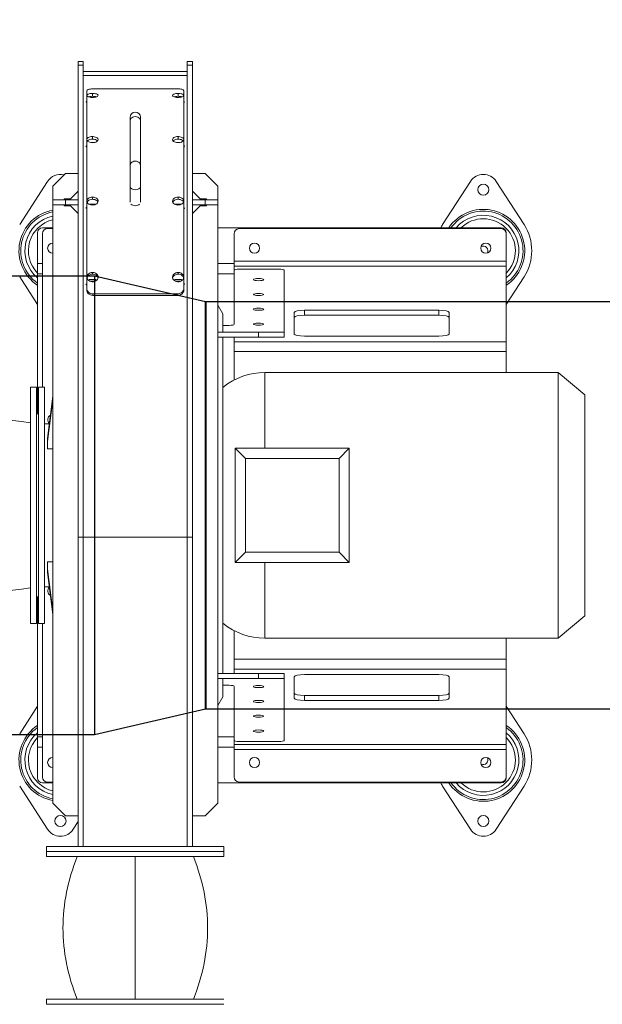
# Model space of a CAD drawing. Header units: millimetres. Extents: x -374129 to 1163271, y -112652 to 695637.
# Tile 106 of 256: x 41869 to 42441, y -32979 to -32013. Entities that reach past the tile are written whole.
import ezdxf
from ezdxf import colors
from ezdxf.entities.mleader import LeaderData, LeaderLine
from ezdxf.math import Vec2, Vec3

# ---------------------------------------------------------------- set-up
doc = ezdxf.new("R2010")
doc.units = ezdxf.units.MM
doc.layers.add('KRT_opisy', color=146, linetype='Continuous')
doc.layers.add('KRT_technologia', color=30, linetype='Continuous')
doc.styles.add('WYMIAR', font='romans.shx', dxfattribs={"width": 0.8})

# ---------------------------------------------------------------- blocks, each defined once
blk = doc.blocks.new('sys napowietrzania')
at = {"layer": 'KRT_technologia', "lineweight": 13}
for p, q in [((42946.4, -736.76, -3070), (42946.4, 34.12, -3070)), ((42951.4, 34.12, -3070), (42946.4, 34.12, -3070)), ((42951.4, 30.36, -3070), (42946.4, 30.36, -3070)), ((42951.4, 34.12, -3070), (42951.4, -736.76, -3070)), ((43053.4, -736.76, -3070), (43053.4, 34.12, -3070)), ((43058.4, 34.12, -3070), (43053.4, 34.12, -3070)), ((43058.4, 30.36, -3070), (43053.4, 30.36, -3070)), ((43058.4, 34.12, -3070), (43058.4, -736.76, -3070)), ((43053.4, 24.12, -3070), (42951.4, 24.12, -3070)), ((43053.4, 20.44, -3070), (42951.4, 20.44, -3070)), ((42954.8, -190.42, -3070), (42954.8, 5.32, -3070)), ((42960.4, -0.1, -3070), (42960.4, 2.72, -3070)), ((43044, 7.25, -3070), (42960.8, 7.25, -3070)), ((43044.4, -0.1, -3070), (43044.4, 2.72, -3070)), ((43050, 5.32, -3070), (43050, -190.42, -3070)), ((42997.4, -104.13, -3070), (42997.4, -20.65, -3070)), ((43007.4, -104.13, -3070), (43007.4, -20.65, -3070)), ((42960.4, -42.17, -3070), (42960.4, -39.63, -3070)), ((43044.4, -42.17, -3070), (43044.4, -39.63, -3070)), ((42933.9, -75.76, -3070), (42921.4, -88.26, -3070)), ((42933.9, -75.76, -3070), (42946.4, -75.76, -3070)), ((43070.9, -75.76, -3070), (43058.4, -75.76, -3070)), ((43083.4, -88.26, -3070), (43070.9, -75.76, -3070)), ((42916.29, -83.64, -3070), (42888.97, -126.04, -3070)), ((43331.29, -83.64, -3070), (43303.97, -126.04, -3070)), ((43383.83, -126.04, -3070), (43356.51, -83.64, -3070)), ((42921.4, -694.26, -3070), (42921.4, -88.26, -3070)), ((42938.9, -100.76, -3070), (42946.4, -93.26, -3070)), ((43058.4, -93.26, -3070), (43065.9, -100.76, -3070)), ((43083.4, -694.26, -3070), (43083.4, -88.26, -3070)), ((42921.4, -101.76, -3070), (42946.4, -101.76, -3070)), ((42938.9, -100.76, -3070), (42932.65, -100.76, -3070)), ((42932.65, -100.76, -3070), (42932.65, -101.76, -3070)), ((42933.9, -101.76, -3070), (42933.9, -106.76, -3070)), ((42957.19, -106.11, -3070), (42957.19, -105.86, -3070)), ((42963.6, -105.86, -3070), (42957.19, -105.86, -3070)), ((42960.4, -101.22, -3070), (42960.4, -99.06, -3070)), ((42963.6, -106.11, -3070), (42963.6, -105.86, -3070)), ((43041.19, -106.11, -3070), (43041.19, -105.86, -3070)), ((43047.6, -105.86, -3070), (43041.19, -105.86, -3070)), ((43044.4, -101.22, -3070), (43044.4, -99.06, -3070)), ((43047.6, -106.11, -3070), (43047.6, -105.86, -3070)), ((43058.4, -101.76, -3070), (43083.4, -101.76, -3070)), ((43065.9, -100.76, -3070), (43072.15, -100.76, -3070)), ((43070.9, -106.76, -3070), (43070.9, -101.76, -3070)), ((43072.15, -100.76, -3070), (43072.15, -101.76, -3070)), ((42946.4, -106.76, -3070), (42921.4, -106.76, -3070)), ((42932.65, -106.76, -3070), (42932.65, -107.76, -3070)), ((42938.9, -107.76, -3070), (42932.65, -107.76, -3070)), ((42946.4, -115.26, -3070), (42938.9, -107.76, -3070)), ((43058.4, -106.76, -3070), (43083.4, -106.76, -3070)), ((43065.9, -107.76, -3070), (43058.4, -115.26, -3070)), ((43072.15, -107.76, -3070), (43065.9, -107.76, -3070)), ((43072.15, -106.76, -3070), (43072.15, -107.76, -3070)), ((42906.4, -134.26, -3070), (42906.4, -311.76, -3070)), ((42921.4, -129.26, -3070), (42911.4, -129.26, -3070)), ((42911.4, -285.76, -3070), (42911.4, -134.76, -3070)), ((42921.4, -129.76, -3070), (42916.4, -129.76, -3070)), ((43361.4, -129.26, -3070), (43083.4, -129.26, -3070)), ((43099.4, -135.04, -3070), (43099.4, -223.98, -3070)), ((43361.4, -130.04, -3070), (43104.4, -130.04, -3070)), ((43321.4, -130.04, -3070), (43321.4, -129.26, -3070)), ((43331.4, -130.04, -3070), (43331.4, -129.26, -3070)), ((43366.4, -134.26, -3070), (43366.4, -271.26, -3070)), ((42911.4, -164.26, -3070), (42906.4, -164.26, -3070)), ((43099.4, -164.26, -3070), (43083.4, -164.26, -3070)), ((43366.4, -161.94, -3070), (43099.4, -161.94, -3070)), ((42960.4, -174.69, -3070), (42960.4, -173.01, -3070)), ((43044.4, -174.69, -3070), (43044.4, -173.01, -3070)), ((43366.4, -166.83, -3070), (43099.4, -166.83, -3070)), ((43143.4, -169.71, -3070), (43104.4, -169.71, -3070)), ((43148.4, -236.76, -3070), (43148.4, -170.75, -3070)), ((42888.97, -177.49, -3070), (42906.4, -204.54, -3070)), ((42911.4, -174.26, -3070), (42906.4, -174.26, -3070)), ((42957.19, -181.39, -3070), (42957.19, -180.04, -3070)), ((42963.6, -180.04, -3070), (42957.19, -180.04, -3070)), ((42957.79, -181.7, -3070), (42963, -181.7, -3070)), ((42963.6, -181.39, -3070), (42963.6, -180.04, -3070)), ((43041.19, -181.39, -3070), (43041.19, -180.04, -3070)), ((43047.6, -180.04, -3070), (43041.19, -180.04, -3070)), ((43041.79, -181.7, -3070), (43047, -181.7, -3070)), ((43047.6, -181.39, -3070), (43047.6, -180.04, -3070)), ((43083.4, -174.26, -3070), (43099.4, -174.26, -3070)), ((43366.4, -204.54, -3070), (43383.83, -177.49, -3070)), ((42960.8, -194, -3070), (42960.8, -195.54, -3070)), ((42960.8, -194, -3070), (43044, -194, -3070)), ((42960.8, -195.54, -3070), (43044, -195.54, -3070)), ((43044, -195.54, -3070), (43044, -194, -3070)), ((43088.4, -213.86, -3070), (43083.4, -205.2, -3070)), ((43158.4, -212.3, -3070), (43158.4, -233.51, -3070)), ((43168.4, -215.11, -3070), (43168.4, -210.22, -3070)), ((43300.3, -210.22, -3070), (43168.4, -210.22, -3070)), ((43300.3, -215.11, -3070), (43300.3, -210.22, -3070)), ((43310.3, -233.51, -3070), (43310.3, -212.3, -3070)), ((43088.4, -213.86, -3070), (43088.4, -231.76, -3070)), ((43168.4, -215.11, -3070), (43300.3, -215.11, -3070)), ((43083.4, -231.76, -3070), (43148.4, -231.76, -3070)), ((43094.4, -225.02, -3070), (43088.4, -225.02, -3070)), ((43088.4, -231.63, -3070), (43148.4, -231.63, -3070)), ((43123.4, -236.76, -3070), (43123.4, -231.76, -3070)), ((43083.4, -236.76, -3070), (43148.4, -236.76, -3070)), ((43088.4, -236.76, -3070), (43088.4, -566.76, -3070)), ((43099.4, -236.76, -3070), (43099.4, -278.7, -3070)), ((43099.4, -241.04, -3070), (43366.4, -241.04, -3070)), ((43168.4, -235.59, -3070), (43300.3, -235.59, -3070)), ((43099.4, -250.82, -3070), (43366.4, -250.82, -3070)), ((43129.65, -345.76, -3070), (43129.65, -271.26, -3070)), ((43129.65, -271.26, -3070), (43417.3, -271.26, -3070)), ((43417.3, -271.26, -3070), (43417.3, -532.26, -3070)), ((43443.4, -293.16, -3070), (43417.3, -271.26, -3070)), ((42899.4, -285.76, -3070), (42899.4, -517.76, -3070)), ((42905.4, -285.76, -3070), (42899.4, -285.76, -3070)), ((42905.4, -517.76, -3070), (42905.4, -285.76, -3070)), ((42907.4, -285.76, -3070), (42907.4, -517.76, -3070)), ((42913.4, -285.76, -3070), (42907.4, -285.76, -3070)), ((42913.4, -517.76, -3070), (42913.4, -285.76, -3070)), ((42921.4, -294.52, -3070), (42916.4, -335.65, -3070)), ((42916.4, -339.19, -3070), (42921.4, -298.06, -3070)), ((43443.4, -293.16, -3070), (43443.4, -510.36, -3070)), ((42907.4, -311.76, -3070), (42905.4, -311.76, -3070)), ((42918.09, -321.76, -3070), (42913.4, -321.76, -3070)), ((42916.4, -346.26, -3070), (42916.4, -335.65, -3070)), ((42921.4, -346.26, -3070), (42916.4, -346.26, -3070)), ((43100.4, -457.76, -3070), (43100.4, -345.76, -3070)), ((43100.4, -345.76, -3070), (43110.4, -355.76, -3070)), ((43212.4, -345.76, -3070), (43100.4, -345.76, -3070)), ((43202.4, -355.76, -3070), (43212.4, -345.76, -3070)), ((43212.4, -345.76, -3070), (43212.4, -457.76, -3070)), ((43110.4, -355.76, -3070), (43110.4, -447.76, -3070)), ((43202.4, -355.76, -3070), (43110.4, -355.76, -3070)), ((43202.4, -447.76, -3070), (43202.4, -355.76, -3070)), ((43058.4, -433.1, -3070), (42946.4, -433.1, -3070)), ((43110.4, -447.76, -3070), (43100.4, -457.76, -3070)), ((43202.4, -447.76, -3070), (43110.4, -447.76, -3070)), ((43212.4, -457.76, -3070), (43202.4, -447.76, -3070)), ((42916.4, -457.27, -3070), (42921.4, -457.27, -3070)), ((42916.4, -467.88, -3070), (42916.4, -457.27, -3070)), ((43212.4, -457.76, -3070), (43100.4, -457.76, -3070)), ((43129.65, -532.26, -3070), (43129.65, -457.76, -3070)), ((42921.4, -505.47, -3070), (42916.4, -464.34, -3070)), ((42916.4, -467.88, -3070), (42921.4, -509.01, -3070)), ((42918.09, -481.76, -3070), (42913.4, -481.76, -3070)), ((42907.4, -491.76, -3070), (42905.4, -491.76, -3070)), ((42906.4, -491.76, -3070), (42906.4, -669.26, -3070)), ((43443.4, -510.36, -3070), (43417.3, -532.26, -3070)), ((42905.4, -517.76, -3070), (42899.4, -517.76, -3070)), ((42913.4, -517.76, -3070), (42907.4, -517.76, -3070)), ((42911.4, -668.76, -3070), (42911.4, -517.76, -3070)), ((43099.4, -566.76, -3070), (43099.4, -524.83, -3070)), ((43129.65, -532.26, -3070), (43417.3, -532.26, -3070)), ((43366.4, -669.26, -3070), (43366.4, -532.26, -3070)), ((43099.4, -552.71, -3070), (43366.4, -552.71, -3070)), ((43083.4, -566.76, -3070), (43148.4, -566.76, -3070)), ((43099.4, -562.49, -3070), (43366.4, -562.49, -3070)), ((43123.4, -571.76, -3070), (43123.4, -566.76, -3070)), ((43148.4, -632.78, -3070), (43148.4, -566.76, -3070)), ((43158.4, -591.23, -3070), (43158.4, -570.02, -3070)), ((43168.4, -567.94, -3070), (43300.3, -567.94, -3070)), ((43310.3, -570.02, -3070), (43310.3, -591.23, -3070)), ((43148.4, -571.76, -3070), (43083.4, -571.76, -3070)), ((43088.4, -571.76, -3070), (43088.4, -589.66, -3070)), ((43148.4, -571.87, -3070), (43088.4, -571.87, -3070)), ((43088.4, -578.51, -3070), (43094.4, -578.51, -3070)), ((43099.4, -668.49, -3070), (43099.4, -579.55, -3070)), ((43083.4, -598.32, -3070), (43088.4, -589.66, -3070)), ((43168.4, -588.42, -3070), (43300.3, -588.42, -3070)), ((43168.4, -588.42, -3070), (43168.4, -593.31, -3070)), ((43300.3, -588.42, -3070), (43300.3, -593.31, -3070)), ((42906.4, -598.99, -3070), (42888.97, -626.04, -3070)), ((43300.3, -593.31, -3070), (43168.4, -593.31, -3070)), ((43383.83, -626.04, -3070), (43366.4, -598.99, -3070)), ((42906.4, -629.26, -3070), (42911.4, -629.26, -3070)), ((43099.4, -629.26, -3070), (43083.4, -629.26, -3070)), ((43366.4, -636.7, -3070), (43099.4, -636.7, -3070)), ((43104.4, -633.81, -3070), (43143.4, -633.81, -3070)), ((42906.4, -639.26, -3070), (42911.4, -639.26, -3070)), ((43083.4, -639.26, -3070), (43099.4, -639.26, -3070)), ((43366.4, -641.59, -3070), (43099.4, -641.59, -3070)), ((42911.4, -674.26, -3070), (42921.4, -674.26, -3070)), ((42921.4, -673.76, -3070), (42916.4, -673.76, -3070)), ((43083.4, -674.26, -3070), (43361.4, -674.26, -3070)), ((43361.4, -673.49, -3070), (43104.4, -673.49, -3070)), ((43321.4, -674.26, -3070), (43321.4, -673.49, -3070)), ((43331.4, -674.26, -3070), (43331.4, -673.49, -3070)), ((42888.97, -677.49, -3070), (42916.29, -719.89, -3070)), ((43303.97, -677.49, -3070), (43331.29, -719.89, -3070)), ((43356.51, -719.89, -3070), (43383.83, -677.49, -3070)), ((42921.4, -694.26, -3070), (42933.9, -706.76, -3070)), ((43070.9, -706.76, -3070), (43083.4, -694.26, -3070)), ((42933.9, -706.76, -3070), (42946.4, -706.76, -3070)), ((42941.51, -719.89, -3070), (42946.4, -712.3, -3070)), ((43058.4, -706.76, -3070), (43070.9, -706.76, -3070)), ((42915.4, -736.76, -3070), (42915.4, -746.76, -3070)), ((43089.4, -736.76, -3070), (42915.4, -736.76, -3070)), ((43089.4, -741.76, -3070), (42915.4, -741.76, -3070)), ((43089.4, -736.76, -3070), (43089.4, -746.76, -3070)), ((43089.4, -746.76, -3070), (42915.4, -746.76, -3070)), ((43002.4, -746.76, -3070), (43002.4, -886.76, -3070)), ((42915.4, -891.76, -3070), (42915.4, -886.76, -3070)), ((43089.4, -886.76, -3070), (42915.4, -886.76, -3070)), ((43089.4, -891.76, -3070), (42915.4, -891.76, -3070))]:
    blk.add_line(p, q, dxfattribs=at)
at = {"layer": 'KRT_technologia', "linetype": 'ByBlock', "lineweight": -2}
for p, q in [((42962.37, -176.76, 904.27), (42782.37, -176.76, 904.27)), ((43071.37, -201.76, 904.27), (42962.37, -176.76, 904.27)), ((48577.61, -201.76, 904.27), (43071.62, -201.76, 904.27)), ((42962.37, -626.76, 904.27), (43071.37, -601.76, 904.27)), ((43071.62, -601.76, 904.27), (48577.61, -601.76, 904.27)), ((42782.37, -626.76, 904.27), (42962.37, -626.76, 904.27))]:
    blk.add_line(p, q, dxfattribs=at)
at = {"layer": 'KRT_technologia', "linetype": 'Continuous', "lineweight": -2}
for p, q in [((42962.37, -176.76, 904.27), (42962.37, -626.76, 904.27)), ((43071.37, -601.76, 904.27), (43071.37, -201.76, 904.27)), ((43071.62, -201.76, 904.27), (43071.62, -601.76, 904.27))]:
    blk.add_line(p, q, dxfattribs=at)
at = {"layer": 'KRT_technologia', "lineweight": 13}
for centre, radius in [((43343.9, -91.76, -3070), 5.5), ((43119.4, -149.26, -3070), 5), ((43346.4, -149.26, -3070), 5), ((43119.4, -654.26, -3070), 5), ((43346.4, -654.26, -3070), 5), ((42928.9, -711.76, -3070), 5.5), ((43343.9, -711.76, -3070), 5.5)]:
    blk.add_circle(centre, radius, dxfattribs=at)
for centre, radius, start, end in [((43002.4, -20.65, -3070), 5, 0, 180), ((42928.9, -91.76, -3070), 15, 76.2347, 147.20283), ((43343.9, -91.76, -3070), 15, 32.79717, 147.20283), ((42928.9, -151.76, -3070), 40.65, 100.63085, 236.39656), ((42928.9, -151.76, -3070), 38.92, 101.1098, 234.68512), ((42928.9, -151.76, -3070), 40.65, 64.50359, 65.07879), ((43343.9, -151.76, -3070), 40.65, 303.60344, 146.39656), ((43343.9, -151.76, -3070), 38.92, 305.31488, 144.68512), ((42928.9, -151.76, -3070), 34.88, 102.41644, 229.83083), ((42928.9, -151.76, -3070), 31.42, 103.81121, 224.26079), ((43343.9, -151.76, -3070), 34.88, 310.16917, 139.83083), ((43343.9, -151.76, -3070), 31.42, 315.73921, 134.26079), ((42911.4, -134.26, -3070), 5, 90, 180), ((42916.4, -134.76, -3070), 5, 90, 180), ((43104.4, -135.04, -3070), 5, 90, 180), ((43343.9, -151.76, -3070), 47.5, 147.20283, 151.72629), ((43361.4, -134.26, -3070), 5, 0, 90), ((43361.4, -135.04, -3070), 5, 0, 90), ((43343.9, -151.76, -3070), 47.5, 327.20283, 32.79717), ((42921.4, -149.26, -3070), 5, 90, 270), ((43343.9, -151.76, -3070), 4.5, 329.09669, 120.90331), ((43129.65, -336.51, -3070), 65.25, 90, 129.21143), ((42830.4, -794.36, -3070), 478.6, 81.71075, 98.28925), ((42921.4, -317.6, -3070), 5, 116.91701, 229.22062), ((42830.4, -9.16, -3070), 478.6, 261.71075, 278.28925), ((42921.4, -485.93, -3070), 5, 130.77938, 243.08299), ((43129.65, -467.01, -3070), 65.25, 230.78857, 270), ((42928.9, -651.76, -3070), 40.65, 123.60344, 259.36915), ((43343.9, -651.76, -3070), 40.65, 213.60344, 56.39656), ((42928.9, -651.76, -3070), 38.92, 125.31488, 258.8902), ((42928.9, -651.76, -3070), 34.88, 130.16917, 257.58356), ((43343.9, -651.76, -3070), 38.92, 215.31488, 54.68512), ((43343.9, -651.76, -3070), 34.88, 220.16917, 49.83083), ((43343.9, -651.76, -3070), 47.5, 327.20283, 32.79717), ((42928.9, -651.76, -3070), 31.42, 135.73921, 256.18879), ((43343.9, -651.76, -3070), 31.42, 225.73921, 44.26079), ((42921.4, -654.26, -3070), 5, 90, 270), ((43343.9, -651.76, -3070), 4.5, 239.09669, 30.90331), ((42911.4, -669.26, -3070), 5, 180, 270), ((42916.4, -668.76, -3070), 5, 180, 270), ((43104.4, -668.49, -3070), 5, 180, 270), ((43343.9, -651.76, -3070), 47.5, 208.27371, 212.79717), ((43361.4, -668.49, -3070), 5, 270, 0), ((43361.4, -669.26, -3070), 5, 270, 0), ((42928.9, -711.76, -3070), 15, 212.79717, 327.20283), ((43343.9, -711.76, -3070), 15, 212.79717, 327.20283)]:
    blk.add_arc(centre, radius, start, end, dxfattribs=at)
at = {"layer": 'KRT_technologia', "lineweight": 13, "extrusion": (0, 0, -1)}
for centre, major_axis, ratio, start_param, end_param in [((43002.4, -23.93, -3070), (-5, 0), 0.780902, 0, 3.141593), ((43002.4, -67.66, -3070), (-5, 0), 0.780902, 0, 3.141593), ((43002.4, -88.74, -3070), (-5, 0), 0.624654, 3.141593, 6.283185), ((43002.4, -104.36, -3070), (5, 0), 0.624654, 0.551843, 2.589749), ((43104.4, -170.75, -3070), (-5, 0), 0.207912, 0, 1.570796), ((43143.4, -170.75, -3070), (5, 0), 0.207912, 4.712389, 6.283185), ((43168.4, -212.3, -3070), (-10, 0), 0.207912, 0, 1.570796), ((43300.3, -212.3, -3070), (10, 0), 0.207912, 4.712389, 6.283185), ((43168.4, -217.19, -3070), (-10, 0), 0.207912, 0, 1.570796), ((43300.3, -217.19, -3070), (10, 0), 0.207912, 4.712389, 6.283185), ((43094.4, -223.98, -3070), (5, 0), 0.207912, 0, 1.570796), ((43168.4, -233.51, -3070), (-10, 0), 0.207912, 4.712389, 6.283185), ((43300.3, -233.51, -3070), (10, 0), 0.207912, 0, 1.570796), ((43168.4, -570.02, -3070), (-10, 0), 0.207912, 0, 1.570796), ((43300.3, -570.02, -3070), (10, 0), 0.207912, 4.712389, 6.283185), ((43094.4, -579.55, -3070), (5, 0), 0.207912, 4.712389, 6.283185), ((43168.4, -586.34, -3070), (-10, 0), 0.207912, 4.712389, 6.283185), ((43300.3, -586.34, -3070), (10, 0), 0.207912, 0, 1.570796), ((43168.4, -591.23, -3070), (-10, 0), 0.207912, 4.712389, 6.283185), ((43300.3, -591.23, -3070), (10, 0), 0.207912, 0, 1.570796), ((43104.4, -632.78, -3070), (-5, 0), 0.207912, 4.712389, 6.283185), ((43143.4, -632.78, -3070), (5, 0), 0.207912, 0, 1.570796)]:
    blk.add_ellipse(centre, major_axis=major_axis, ratio=ratio, start_param=start_param, end_param=end_param, dxfattribs=at)
for centre in [(43123.4, -180.11, -3070), (43123.4, -194.66, -3070), (43123.4, -209.22, -3070), (43123.4, -223.77, -3070), (43123.4, -579.76, -3070), (43123.4, -594.31, -3070), (43123.4, -608.87, -3070), (43123.4, -623.42, -3070)]:
    blk.add_ellipse(centre, major_axis=(5, 0), ratio=0.207912, dxfattribs=at)
at = {"layer": 'KRT_technologia', "lineweight": 13}
for points, knots in [([(42960.4, 2.72, -3070), (42958.78, 2.72, -3070), (42957.18, 2.46, -3070), (42956.15, 2.02, -3070), (42955.13, 1.59, -3070), (42954.69, 0.99, -3070), (42955, 0.42, -3070), (42955.3, -0.14, -3070), (42956.32, -0.66, -3070), (42957.73, -0.94, -3070), (42959.19, -1.24, -3070), (42961.03, -1.27, -3070), (42962.56, -1.03, -3070), (42964.04, -0.8, -3070), (42965.22, -0.32, -3070), (42965.67, 0.23, -3070), (42966.13, 0.78, -3070), (42965.87, 1.4, -3070), (42964.98, 1.86, -3070), (42964.1, 2.33, -3070), (42962.61, 2.64, -3070), (42961.02, 2.7, -3070), (42960.81, 2.71, -3070), (42960.61, 2.72, -3070), (42960.4, 2.72, -3070)], [-3.141593, -3.141593, -3.141593, -3.141593, -2.260331, -2.260331, -2.260331, -1.38211, -1.38211, -1.38211, -0.507427, -0.507427, -0.507427, 0.404828, 0.404828, 0.404828, 1.28311, 1.28311, 1.28311, 2.155969, 2.155969, 2.155969, 3.028509, 3.028509, 3.028509, 3.141593, 3.141593, 3.141593, 3.141593]), ([(42960.8, 7.25, -3070), (42959.07, 7.25, -3070), (42957.36, 7, -3070), (42956.24, 6.58, -3070), (42955.32, 6.24, -3070), (42954.8, 5.78, -3070), (42954.8, 5.32, -3070)], [-0.785398, -0.785398, -0.785398, -0.785398, 0.076895, 0.076895, 0.076895, 0.785398, 0.785398, 0.785398, 0.785398]), ([(43044.4, 2.72, -3070), (43042.78, 2.72, -3070), (43041.18, 2.46, -3070), (43040.15, 2.02, -3070), (43039.13, 1.59, -3070), (43038.69, 0.99, -3070), (43039, 0.42, -3070), (43039.3, -0.14, -3070), (43040.32, -0.66, -3070), (43041.73, -0.94, -3070), (43043.19, -1.24, -3070), (43045.03, -1.27, -3070), (43046.56, -1.03, -3070), (43048.04, -0.8, -3070), (43049.22, -0.32, -3070), (43049.67, 0.23, -3070), (43050.13, 0.78, -3070), (43049.87, 1.4, -3070), (43048.98, 1.86, -3070), (43048.1, 2.33, -3070), (43046.61, 2.64, -3070), (43045.02, 2.7, -3070), (43044.81, 2.71, -3070), (43044.61, 2.72, -3070), (43044.4, 2.72, -3070)], [-3.141593, -3.141593, -3.141593, -3.141593, -2.260331, -2.260331, -2.260331, -1.38211, -1.38211, -1.38211, -0.507427, -0.507427, -0.507427, 0.404828, 0.404828, 0.404828, 1.28311, 1.28311, 1.28311, 2.155969, 2.155969, 2.155969, 3.028509, 3.028509, 3.028509, 3.141593, 3.141593, 3.141593, 3.141593]), ([(43050, 5.32, -3070), (43050, 5.88, -3070), (43049.21, 6.43, -3070), (43047.9, 6.79, -3070), (43046.83, 7.09, -3070), (43045.42, 7.25, -3070), (43044, 7.25, -3070)], [-0.785398, -0.785398, -0.785398, -0.785398, 0.076895, 0.076895, 0.076895, 0.785398, 0.785398, 0.785398, 0.785398]), ([(42956.58, -0.63, -3070), (42956.93, -0.52, -3070), (42957.31, -0.42, -3070), (42957.73, -0.34, -3070), (42958.54, -0.19, -3070), (42959.47, -0.1, -3070), (42960.4, -0.1, -3070)], [2.3741566, 2.3741566, 2.3741566, 2.3741566, 2.635552, 2.635552, 2.635552, 3.1415927, 3.1415927, 3.1415927, 3.1415927]), ([(42960.4, -0.1, -3070), (42961.14, -0.1, -3070), (42961.89, -0.16, -3070), (42962.57, -0.26, -3070), (42963.18, -0.35, -3070), (42963.74, -0.48, -3070), (42964.21, -0.64, -3070)], [3.1415927, 3.1415927, 3.1415927, 3.1415927, 3.5474603, 3.5474603, 3.5474603, 3.9090287, 3.9090287, 3.9090287, 3.9090287]), ([(43040.58, -0.63, -3070), (43040.93, -0.52, -3070), (43041.31, -0.42, -3070), (43041.73, -0.34, -3070), (43042.54, -0.19, -3070), (43043.47, -0.1, -3070), (43044.4, -0.1, -3070)], [2.3741566, 2.3741566, 2.3741566, 2.3741566, 2.635552, 2.635552, 2.635552, 3.1415927, 3.1415927, 3.1415927, 3.1415927]), ([(43044.4, -0.1, -3070), (43045.14, -0.1, -3070), (43045.89, -0.16, -3070), (43046.57, -0.26, -3070), (43047.18, -0.35, -3070), (43047.74, -0.48, -3070), (43048.21, -0.64, -3070)], [3.1415927, 3.1415927, 3.1415927, 3.1415927, 3.5474603, 3.5474603, 3.5474603, 3.9090287, 3.9090287, 3.9090287, 3.9090287]), ([(42960.4, -39.63, -3070), (42958.78, -39.63, -3070), (42957.18, -40.03, -3070), (42956.15, -40.7, -3070), (42955.13, -41.36, -3070), (42954.69, -42.29, -3070), (42955, -43.15, -3070), (42955.3, -44.01, -3070), (42956.32, -44.79, -3070), (42957.73, -45.22, -3070), (42959.19, -45.67, -3070), (42961.03, -45.72, -3070), (42962.56, -45.36, -3070), (42964.04, -45.01, -3070), (42965.22, -44.28, -3070), (42965.67, -43.44, -3070), (42966.13, -42.6, -3070), (42965.87, -41.66, -3070), (42964.98, -40.94, -3070), (42964.1, -40.23, -3070), (42962.61, -39.74, -3070), (42961.02, -39.64, -3070), (42960.81, -39.63, -3070), (42960.61, -39.63, -3070), (42960.4, -39.63, -3070)], [-3.141593, -3.141593, -3.141593, -3.141593, -2.260331, -2.260331, -2.260331, -1.38211, -1.38211, -1.38211, -0.507427, -0.507427, -0.507427, 0.404828, 0.404828, 0.404828, 1.28311, 1.28311, 1.28311, 2.155969, 2.155969, 2.155969, 3.028509, 3.028509, 3.028509, 3.141593, 3.141593, 3.141593, 3.141593]), ([(42955.42, -43.86, -3070), (42955.91, -43.3, -3070), (42956.73, -42.83, -3070), (42957.73, -42.54, -3070), (42958.54, -42.3, -3070), (42959.47, -42.17, -3070), (42960.4, -42.17, -3070)], [2.008592, 2.008592, 2.008592, 2.008592, 2.635552, 2.635552, 2.635552, 3.141593, 3.141593, 3.141593, 3.141593]), ([(42960.4, -42.17, -3070), (42961.14, -42.17, -3070), (42961.89, -42.25, -3070), (42962.57, -42.41, -3070), (42963.79, -42.69, -3070), (42964.81, -43.21, -3070), (42965.38, -43.86, -3070)], [3.141593, 3.141593, 3.141593, 3.141593, 3.54746, 3.54746, 3.54746, 4.274593, 4.274593, 4.274593, 4.274593]), ([(43044.4, -39.63, -3070), (43042.78, -39.63, -3070), (43041.18, -40.03, -3070), (43040.15, -40.7, -3070), (43039.13, -41.36, -3070), (43038.69, -42.29, -3070), (43039, -43.15, -3070), (43039.3, -44.01, -3070), (43040.32, -44.79, -3070), (43041.73, -45.22, -3070), (43043.19, -45.67, -3070), (43045.03, -45.72, -3070), (43046.56, -45.36, -3070), (43048.04, -45.01, -3070), (43049.22, -44.28, -3070), (43049.67, -43.44, -3070), (43050.13, -42.6, -3070), (43049.87, -41.66, -3070), (43048.98, -40.94, -3070), (43048.1, -40.23, -3070), (43046.61, -39.74, -3070), (43045.02, -39.64, -3070), (43044.81, -39.63, -3070), (43044.61, -39.63, -3070), (43044.4, -39.63, -3070)], [-3.141593, -3.141593, -3.141593, -3.141593, -2.260331, -2.260331, -2.260331, -1.38211, -1.38211, -1.38211, -0.507427, -0.507427, -0.507427, 0.404828, 0.404828, 0.404828, 1.28311, 1.28311, 1.28311, 2.155969, 2.155969, 2.155969, 3.028509, 3.028509, 3.028509, 3.141593, 3.141593, 3.141593, 3.141593]), ([(43039.42, -43.86, -3070), (43039.91, -43.3, -3070), (43040.73, -42.83, -3070), (43041.73, -42.54, -3070), (43042.54, -42.3, -3070), (43043.47, -42.17, -3070), (43044.4, -42.17, -3070)], [2.008592, 2.008592, 2.008592, 2.008592, 2.635552, 2.635552, 2.635552, 3.141593, 3.141593, 3.141593, 3.141593]), ([(43044.4, -42.17, -3070), (43045.14, -42.17, -3070), (43045.89, -42.25, -3070), (43046.57, -42.41, -3070), (43047.79, -42.69, -3070), (43048.81, -43.21, -3070), (43049.38, -43.86, -3070)], [3.141593, 3.141593, 3.141593, 3.141593, 3.54746, 3.54746, 3.54746, 4.274593, 4.274593, 4.274593, 4.274593]), ([(42960.4, -99.06, -3070), (42958.78, -99.06, -3070), (42957.18, -99.59, -3070), (42956.15, -100.47, -3070), (42955.13, -101.34, -3070), (42954.69, -102.54, -3070), (42955, -103.66, -3070), (42955.3, -104.78, -3070), (42956.32, -105.79, -3070), (42957.73, -106.35, -3070), (42959.19, -106.93, -3070), (42961.03, -107, -3070), (42962.56, -106.53, -3070), (42964.04, -106.07, -3070), (42965.22, -105.13, -3070), (42965.67, -104.04, -3070), (42966.13, -102.95, -3070), (42965.87, -101.73, -3070), (42964.98, -100.79, -3070), (42964.1, -99.85, -3070), (42962.61, -99.21, -3070), (42961.02, -99.09, -3070), (42960.81, -99.07, -3070), (42960.61, -99.06, -3070), (42960.4, -99.06, -3070)], [-3.141593, -3.141593, -3.141593, -3.141593, -2.260331, -2.260331, -2.260331, -1.38211, -1.38211, -1.38211, -0.507427, -0.507427, -0.507427, 0.404828, 0.404828, 0.404828, 1.28311, 1.28311, 1.28311, 2.155969, 2.155969, 2.155969, 3.028509, 3.028509, 3.028509, 3.141593, 3.141593, 3.141593, 3.141593]), ([(42955.11, -104, -3070), (42955.51, -103.04, -3070), (42956.47, -102.19, -3070), (42957.73, -101.7, -3070), (42958.54, -101.39, -3070), (42959.47, -101.22, -3070), (42960.4, -101.22, -3070)], [1.849624, 1.849624, 1.849624, 1.849624, 2.635552, 2.635552, 2.635552, 3.141593, 3.141593, 3.141593, 3.141593]), ([(42960.4, -101.22, -3070), (42961.14, -101.22, -3070), (42961.89, -101.33, -3070), (42962.57, -101.53, -3070), (42964.05, -101.98, -3070), (42965.22, -102.89, -3070), (42965.67, -103.98, -3070), (42965.68, -103.98, -3070), (42965.68, -103.99, -3070), (42965.69, -104, -3070)], [3.141593, 3.141593, 3.141593, 3.141593, 3.54746, 3.54746, 3.54746, 4.426043, 4.426043, 4.426043, 4.433561, 4.433561, 4.433561, 4.433561]), ([(43044.4, -99.06, -3070), (43042.78, -99.06, -3070), (43041.18, -99.59, -3070), (43040.15, -100.47, -3070), (43039.13, -101.34, -3070), (43038.69, -102.54, -3070), (43039, -103.66, -3070), (43039.3, -104.78, -3070), (43040.32, -105.79, -3070), (43041.73, -106.35, -3070), (43043.19, -106.93, -3070), (43045.03, -107, -3070), (43046.56, -106.53, -3070), (43048.04, -106.07, -3070), (43049.22, -105.13, -3070), (43049.67, -104.04, -3070), (43050.13, -102.95, -3070), (43049.87, -101.73, -3070), (43048.98, -100.79, -3070), (43048.1, -99.85, -3070), (43046.61, -99.21, -3070), (43045.02, -99.09, -3070), (43044.81, -99.07, -3070), (43044.61, -99.06, -3070), (43044.4, -99.06, -3070)], [-3.141593, -3.141593, -3.141593, -3.141593, -2.260331, -2.260331, -2.260331, -1.38211, -1.38211, -1.38211, -0.507427, -0.507427, -0.507427, 0.404828, 0.404828, 0.404828, 1.28311, 1.28311, 1.28311, 2.155969, 2.155969, 2.155969, 3.028509, 3.028509, 3.028509, 3.141593, 3.141593, 3.141593, 3.141593]), ([(43039.11, -104, -3070), (43039.51, -103.04, -3070), (43040.47, -102.19, -3070), (43041.73, -101.7, -3070), (43042.54, -101.39, -3070), (43043.47, -101.22, -3070), (43044.4, -101.22, -3070)], [1.849624, 1.849624, 1.849624, 1.849624, 2.635552, 2.635552, 2.635552, 3.141593, 3.141593, 3.141593, 3.141593]), ([(43044.4, -101.22, -3070), (43045.14, -101.22, -3070), (43045.89, -101.33, -3070), (43046.57, -101.53, -3070), (43048.05, -101.98, -3070), (43049.22, -102.89, -3070), (43049.67, -103.98, -3070), (43049.68, -103.98, -3070), (43049.68, -103.99, -3070), (43049.69, -104, -3070)], [3.141593, 3.141593, 3.141593, 3.141593, 3.54746, 3.54746, 3.54746, 4.426043, 4.426043, 4.426043, 4.433561, 4.433561, 4.433561, 4.433561]), ([(42960.4, -173.01, -3070), (42958.78, -173.01, -3070), (42957.18, -173.64, -3070), (42956.15, -174.68, -3070), (42955.13, -175.72, -3070), (42954.69, -177.15, -3070), (42955, -178.48, -3070), (42955.3, -179.81, -3070), (42956.32, -181.01, -3070), (42957.73, -181.67, -3070), (42959.19, -182.36, -3070), (42961.03, -182.44, -3070), (42962.56, -181.88, -3070), (42964.04, -181.34, -3070), (42965.22, -180.23, -3070), (42965.67, -178.93, -3070), (42966.13, -177.64, -3070), (42965.87, -176.18, -3070), (42964.98, -175.07, -3070), (42964.1, -173.95, -3070), (42962.61, -173.19, -3070), (42961.02, -173.04, -3070), (42960.81, -173.02, -3070), (42960.61, -173.01, -3070), (42960.4, -173.01, -3070)], [-3.141593, -3.141593, -3.141593, -3.141593, -2.260331, -2.260331, -2.260331, -1.38211, -1.38211, -1.38211, -0.507427, -0.507427, -0.507427, 0.404828, 0.404828, 0.404828, 1.28311, 1.28311, 1.28311, 2.155969, 2.155969, 2.155969, 3.028509, 3.028509, 3.028509, 3.141593, 3.141593, 3.141593, 3.141593]), ([(43044.4, -173.01, -3070), (43042.78, -173.01, -3070), (43041.18, -173.64, -3070), (43040.15, -174.68, -3070), (43039.13, -175.72, -3070), (43038.69, -177.15, -3070), (43039, -178.48, -3070), (43039.3, -179.81, -3070), (43040.32, -181.01, -3070), (43041.73, -181.67, -3070), (43043.19, -182.36, -3070), (43045.03, -182.44, -3070), (43046.56, -181.88, -3070), (43048.04, -181.34, -3070), (43049.22, -180.23, -3070), (43049.67, -178.93, -3070), (43050.13, -177.64, -3070), (43049.87, -176.18, -3070), (43048.98, -175.07, -3070), (43048.1, -173.95, -3070), (43046.61, -173.19, -3070), (43045.02, -173.04, -3070), (43044.81, -173.02, -3070), (43044.61, -173.01, -3070), (43044.4, -173.01, -3070)], [-3.141593, -3.141593, -3.141593, -3.141593, -2.260331, -2.260331, -2.260331, -1.38211, -1.38211, -1.38211, -0.507427, -0.507427, -0.507427, 0.404828, 0.404828, 0.404828, 1.28311, 1.28311, 1.28311, 2.155969, 2.155969, 2.155969, 3.028509, 3.028509, 3.028509, 3.141593, 3.141593, 3.141593, 3.141593]), ([(42954.99, -178.44, -3070), (42954.99, -178.43, -3070), (42954.99, -178.42, -3070), (42955, -178.4, -3070), (42955.3, -177.09, -3070), (42956.33, -175.91, -3070), (42957.73, -175.26, -3070), (42958.54, -174.89, -3070), (42959.47, -174.69, -3070), (42960.4, -174.69, -3070)], [1.750867, 1.750867, 1.750867, 1.750867, 1.760202, 1.760202, 1.760202, 2.635552, 2.635552, 2.635552, 3.141593, 3.141593, 3.141593, 3.141593]), ([(42960.4, -174.69, -3070), (42961.14, -174.69, -3070), (42961.89, -174.82, -3070), (42962.57, -175.06, -3070), (42964.05, -175.59, -3070), (42965.22, -176.68, -3070), (42965.67, -177.97, -3070), (42965.73, -178.13, -3070), (42965.77, -178.28, -3070), (42965.81, -178.44, -3070)], [3.141593, 3.141593, 3.141593, 3.141593, 3.54746, 3.54746, 3.54746, 4.426043, 4.426043, 4.426043, 4.532319, 4.532319, 4.532319, 4.532319]), ([(43038.99, -178.44, -3070), (43038.99, -178.43, -3070), (43038.99, -178.42, -3070), (43039, -178.4, -3070), (43039.3, -177.09, -3070), (43040.33, -175.91, -3070), (43041.73, -175.26, -3070), (43042.54, -174.89, -3070), (43043.47, -174.69, -3070), (43044.4, -174.69, -3070)], [1.750867, 1.750867, 1.750867, 1.750867, 1.760202, 1.760202, 1.760202, 2.635552, 2.635552, 2.635552, 3.141593, 3.141593, 3.141593, 3.141593]), ([(43044.4, -174.69, -3070), (43045.14, -174.69, -3070), (43045.89, -174.82, -3070), (43046.57, -175.06, -3070), (43048.05, -175.59, -3070), (43049.22, -176.68, -3070), (43049.67, -177.97, -3070), (43049.73, -178.13, -3070), (43049.77, -178.28, -3070), (43049.81, -178.44, -3070)], [3.141593, 3.141593, 3.141593, 3.141593, 3.54746, 3.54746, 3.54746, 4.426043, 4.426043, 4.426043, 4.532319, 4.532319, 4.532319, 4.532319]), ([(42954.8, -188.84, -3070), (42954.8, -190.32, -3070), (42955.58, -191.79, -3070), (42956.89, -192.75, -3070), (42957.97, -193.55, -3070), (42959.38, -194, -3070), (42960.8, -194, -3070)], [-0.785398, -0.785398, -0.785398, -0.785398, 0.076895, 0.076895, 0.076895, 0.785398, 0.785398, 0.785398, 0.785398]), ([(42960.8, -195.54, -3070), (42959.07, -195.54, -3070), (42957.36, -194.87, -3070), (42956.24, -193.74, -3070), (42955.32, -192.83, -3070), (42954.8, -191.62, -3070), (42954.8, -190.42, -3070)], [-0.785398, -0.785398, -0.785398, -0.785398, 0.077599, 0.077599, 0.077599, 0.785398, 0.785398, 0.785398, 0.785398]), ([(43044, -194, -3070), (43045.72, -194, -3070), (43047.43, -193.32, -3070), (43048.55, -192.19, -3070), (43049.48, -191.27, -3070), (43050, -190.05, -3070), (43050, -188.84, -3070)], [-0.785398, -0.785398, -0.785398, -0.785398, 0.076895, 0.076895, 0.076895, 0.785398, 0.785398, 0.785398, 0.785398]), ([(43050, -190.42, -3070), (43050, -191.89, -3070), (43049.21, -193.35, -3070), (43047.9, -194.31, -3070), (43046.82, -195.09, -3070), (43045.41, -195.54, -3070), (43044, -195.54, -3070)], [-0.785398, -0.785398, -0.785398, -0.785398, 0.077599, 0.077599, 0.077599, 0.785398, 0.785398, 0.785398, 0.785398]), ([(42945.4, -746.76, -3070), (42936.06, -770.1, -3070), (42931.4, -793.43, -3070), (42931.4, -840.1, -3070), (42936.06, -863.43, -3070), (42945.4, -886.76, -3070)], [0, 0, 0, 0, 0.5, 0.5, 1, 1, 1, 1]), ([(43059.4, -746.76, -3070), (43068.73, -770.1, -3070), (43073.4, -793.43, -3070), (43073.4, -840.1, -3070), (43068.73, -863.43, -3070), (43059.4, -886.76, -3070)], [0, 0, 0, 0, 0.5, 0.5, 1, 1, 1, 1])]:
    blk.add_open_spline(points, degree=3, knots=knots, dxfattribs=at)
for points in [[(42954.8, -5.14, -3070), (42954.53, -5.3, -3070), (42954.26, -5.47, -3070), (42953.99, -5.64, -3070)], [(42953.99, -5.64, -3070), (42954.26, -5.8, -3070), (42954.53, -5.97, -3070), (42954.8, -6.14, -3070)], [(43050.81, -5.64, -3070), (43050.54, -5.47, -3070), (43050.27, -5.3, -3070), (43050, -5.14, -3070)], [(43050, -6.14, -3070), (43050.27, -5.97, -3070), (43050.54, -5.8, -3070), (43050.81, -5.64, -3070)], [(42954.8, -48.43, -3070), (42954.53, -48.68, -3070), (42954.26, -48.94, -3070), (42953.99, -49.19, -3070)], [(42953.99, -49.19, -3070), (42954.26, -49.45, -3070), (42954.53, -49.7, -3070), (42954.8, -49.96, -3070)], [(43050.81, -49.19, -3070), (43050.54, -48.94, -3070), (43050.27, -48.68, -3070), (43050, -48.43, -3070)], [(43050, -49.96, -3070), (43050.27, -49.7, -3070), (43050.54, -49.45, -3070), (43050.81, -49.19, -3070)], [(42957.19, -105.86, -3070), (42957.15, -105.92, -3070), (42957.1, -105.97, -3070), (42957.05, -106.03, -3070)], [(42963.74, -106.03, -3070), (42963.7, -105.97, -3070), (42963.65, -105.92, -3070), (42963.6, -105.86, -3070)], [(43041.19, -105.86, -3070), (43041.15, -105.92, -3070), (43041.1, -105.97, -3070), (43041.05, -106.03, -3070)], [(43047.74, -106.03, -3070), (43047.7, -105.97, -3070), (43047.65, -105.92, -3070), (43047.6, -105.86, -3070)], [(42954.8, -108.78, -3070), (42954.53, -109.11, -3070), (42954.26, -109.44, -3070), (42953.99, -109.78, -3070)], [(42953.99, -109.78, -3070), (42954.26, -110.11, -3070), (42954.53, -110.44, -3070), (42954.8, -110.77, -3070)], [(43050.81, -109.78, -3070), (43050.54, -109.44, -3070), (43050.27, -109.11, -3070), (43050, -108.78, -3070)], [(43050, -110.77, -3070), (43050.27, -110.44, -3070), (43050.54, -110.11, -3070), (43050.81, -109.78, -3070)], [(42954.8, -183.52, -3070), (42954.53, -183.91, -3070), (42954.26, -184.31, -3070), (42953.99, -184.7, -3070)], [(42957.19, -180.04, -3070), (42956.99, -180.34, -3070), (42956.78, -180.64, -3070), (42956.57, -180.95, -3070)], [(42964.23, -180.95, -3070), (42964.02, -180.64, -3070), (42963.81, -180.34, -3070), (42963.6, -180.04, -3070)], [(43041.19, -180.04, -3070), (43040.99, -180.34, -3070), (43040.78, -180.64, -3070), (43040.57, -180.95, -3070)], [(43048.23, -180.95, -3070), (43048.02, -180.64, -3070), (43047.81, -180.34, -3070), (43047.6, -180.04, -3070)], [(43050.81, -184.7, -3070), (43050.54, -184.31, -3070), (43050.27, -183.91, -3070), (43050, -183.52, -3070)], [(42953.99, -184.7, -3070), (42954.26, -185.09, -3070), (42954.53, -185.49, -3070), (42954.8, -185.88, -3070)], [(42954.55, -185.52, -3070), (42954.63, -185.4, -3070), (42954.72, -185.28, -3070), (42954.8, -185.16, -3070)], [(43050, -185.88, -3070), (43050.27, -185.49, -3070), (43050.54, -185.09, -3070), (43050.81, -184.7, -3070)], [(43050, -185.16, -3070), (43050.08, -185.28, -3070), (43050.16, -185.4, -3070), (43050.25, -185.52, -3070)]]:
    blk.add_open_spline(points, degree=3, dxfattribs=at)

msp = doc.modelspace()

# ---------------------------------------------------------------- block references
msp.add_blockref('sys napowietrzania', (-1019.98, -32087.66, 3070))

# ---------------------------------------------------------------- next in the draw order: leaders
at = {"layer": 'KRT_opisy', "color": 1}
ml = msp.add_multileader_mtext('Standard', dxfattribs=at)
ml.set_content('\\C54;SZAFA AKPIA -DOKŁADNE WYMIARY W TRAKCIE DOBORU I ROZMIESZCZENIA ELEMENTÓW AUTOMATYKI PO UWZGLĘDNIENIU RZECZYWISTYCH POTRZEB MONTAŻOWYCH', style='WYMIAR')
ml.set_leader_properties(color=1)
ml.build(insert=Vec2(0, 0))
ml.multileader.update_dxf_attribs({"text_right_attachment_type": 6, "dogleg_length": 0.36, "arrow_head_size": 200, "scale": 100})
ctx = ml.context
ctx.base_point, ctx.scale, ctx.char_height, ctx.arrow_head_size, ctx.landing_gap_size, ctx.plane_origin = Vec3(32699.33, -27661.99), 100, 200, 200, 9, Vec3(4731.61, -111551.57)
ctx.right_attachment = 6
notes = []
notes.append((ctx, [(0, (1, 1, 0), (32663.33, -27661.99), (1, 0), 36, [(1, [(31840, -32770.64)], 0, [])])]))
ctx.mtext.insert, ctx.mtext.width, ctx.mtext.defined_height, ctx.mtext.flow_direction = Vec3(32708.33, -27561.99), 5517.2638, 1534.23, 5
ctx.mtext.has_bg_fill, ctx.mtext.bg_color, ctx.mtext.bg_scale_factor, ctx.mtext.bg_transparency, ctx.mtext.use_window_bg_color = 1, -1027028792, 1.5, 0, 1
for ctx, leaders in notes:
    for number, flags, end, landing, length, lines in leaders:
        leader = LeaderData()
        leader.index, (leader.has_last_leader_line, leader.has_dogleg_vector, leader.attachment_direction) = number, flags
        leader.last_leader_point, leader.dogleg_vector, leader.dogleg_length = Vec3(end), Vec3(landing), length
        for number, points, colour, breaks in lines:
            line = LeaderLine()
            line.index, line.vertices, line.color, line.breaks = number, Vec3.list(points), colors.encode_raw_color(colour), breaks
            leader.lines.append(line)
        ctx.leaders.append(leader)

doc.saveas('drawing.dxf')
